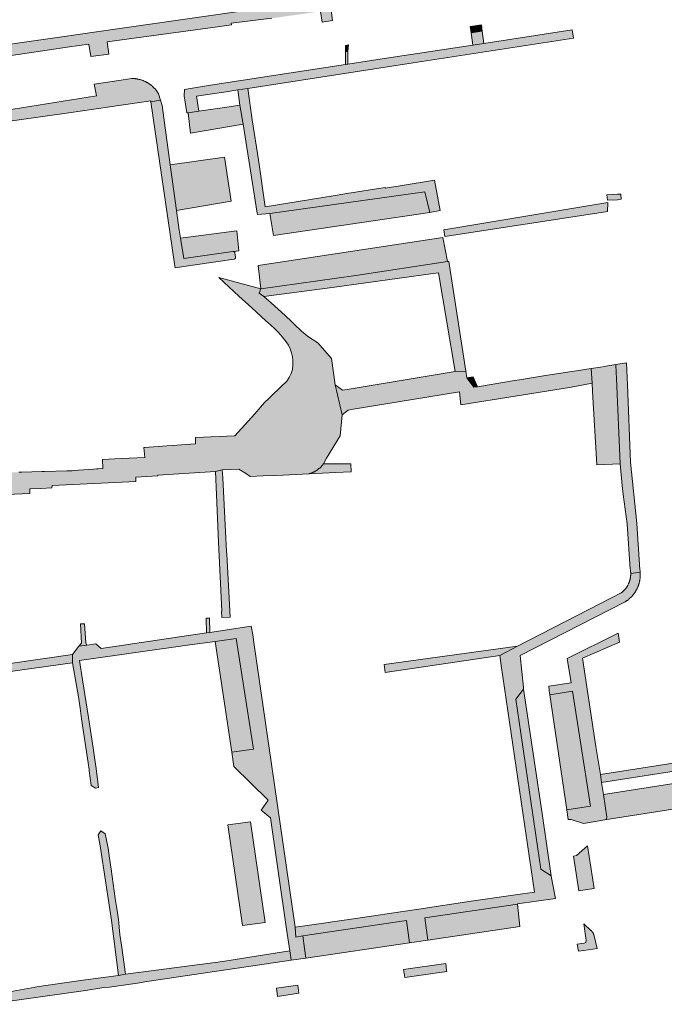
# Model space of a CAD drawing. Extents: x 97094 to 109644, y 463509 to 471969.
# Tile 42 of 256: x 99823 to 99959, y 467296 to 467504. Entities that reach past the tile are written whole.
import ezdxf

# ---------------------------------------------------------------- set-up
doc = ezdxf.new("R2010")
doc.units = 0
doc.layers.add('109 Onkruidbestrijding elementen', color=6, linetype='Continuous', lineweight=20, true_color=0xff00ff)

msp = doc.modelspace()

# ---------------------------------------------------------------- hatches: boundary and pattern name
at = {"layer": '109 Onkruidbestrijding elementen', "true_color": 0xff00ff}
for points in [[(99728.77, 467483.59), (99733.46, 467484.25), (99738.13, 467484.92), (99749.52, 467486.56), (99755.2, 467487.38), (99757.69, 467487.74), (99763.12, 467488.52), (99765.49, 467488.83), (99765.52, 467488.84), (99768.37, 467489.24), (99792.89, 467492.74), (99800.65, 467493.75), (99818.23, 467496.3), (99819.38, 467496.47), (99833.56, 467498.53), (99837.66, 467499.15), (99838.08, 467496.48), (99841.87, 467497.04), (99841.51, 467499.65), (99864.37, 467502.71), (99867.84, 467503.18), (99867.78, 467503.6), (99876.36, 467504.6), (99886.7, 467506.06), (99887.03, 467503.77), (99889.23, 467504.11), (99888.65, 467508.49), (99888.6, 467508.86), (99719.04, 467484.53), (99720.17, 467482.5), (99724.01, 467483.02), (99728.77, 467483.59)], [(99920.73, 467503.22), (99918.36, 467502.85), (99918.54, 467501.54), (99920.9, 467501.9), (99920.73, 467503.22)], [(99940.19, 467500.42), (99939.9, 467502.15), (99921.26, 467499.29), (99918.91, 467498.93), (99900.62, 467496.13), (99892.48, 467494.88), (99891.93, 467494.79), (99863.4, 467490.42), (99857.93, 467489.5), (99857.84, 467488.2), (99858.37, 467484.56), (99858.64, 467484.6), (99860.96, 467484.93), (99860.43, 467488.1), (99862.83, 467488.47), (99866.69, 467489.05), (99869.21, 467489.43), (99871.3, 467489.75), (99906.3, 467495.17), (99940.19, 467500.42)], [(99920.9, 467501.9), (99918.54, 467501.54), (99918.91, 467498.93), (99921.26, 467499.29), (99920.9, 467501.9)], [(99892.57, 467498.95), (99891.99, 467498.86), (99891.95, 467497.49), (99892.47, 467497.57), (99892.57, 467498.95)], [(99892.48, 467494.88), (99892.48, 467495.32), (99892.47, 467497.57), (99891.95, 467497.49), (99891.93, 467495.27), (99891.93, 467494.79), (99892.48, 467494.88)], [(99764.79, 467476.77), (99758.59, 467475.85), (99745.79, 467473.95), (99746.04, 467472.13), (99746.09, 467471.71), (99748.19, 467472.03), (99765.83, 467474.67), (99782.38, 467477.16), (99799.24, 467479.69), (99806.85, 467480.83), (99816.36, 467482.19), (99833.45, 467484.63), (99850.76, 467487.1), (99850.78, 467486.95), (99852.84, 467487.26), (99852.43, 467488.58), (99852.38, 467488.68), (99852.32, 467488.77), (99852.26, 467488.86), (99852.2, 467488.96), (99852.14, 467489.05), (99852.07, 467489.14), (99852.01, 467489.23), (99851.94, 467489.31), (99851.87, 467489.4), (99851.8, 467489.49), (99851.73, 467489.57), (99851.66, 467489.65), (99851.59, 467489.74), (99851.51, 467489.82), (99851.43, 467489.9), (99851.36, 467489.98), (99851.28, 467490.05), (99851.2, 467490.13), (99851.11, 467490.2), (99851.03, 467490.28), (99850.95, 467490.35), (99850.86, 467490.42), (99850.78, 467490.49), (99850.69, 467490.55), (99850.6, 467490.62), (99850.51, 467490.68), (99850.42, 467490.74), (99850.33, 467490.81), (99850.23, 467490.86), (99850.14, 467490.92), (99850.04, 467490.98), (99849.95, 467491.03), (99849.85, 467491.09), (99849.75, 467491.14), (99849.65, 467491.19), (99849.55, 467491.24), (99849.45, 467491.28), (99849.35, 467491.33), (99849.25, 467491.37), (99849.15, 467491.41), (99849.05, 467491.45), (99848.94, 467491.49), (99848.84, 467491.52), (99848.73, 467491.56), (99848.63, 467491.59), (99848.52, 467491.62), (99848.41, 467491.65), (99848.31, 467491.68), (99848.2, 467491.7), (99848.09, 467491.73), (99847.98, 467491.75), (99847.88, 467491.77), (99847.77, 467491.79), (99847.66, 467491.8), (99847.55, 467491.82), (99847.44, 467491.83), (99847.33, 467491.84), (99847.22, 467491.85), (99847.11, 467491.86), (99847, 467491.86), (99846.89, 467491.86), (99846.78, 467491.87), (99844, 467491.42), (99838.81, 467490.66), (99839.26, 467488.19), (99819.87, 467485.11), (99803.66, 467482.54), (99794.52, 467481.18), (99787.94, 467480.2), (99784.43, 467479.68), (99764.79, 467476.77)], [(99871.3, 467489.75), (99869.21, 467489.43), (99869.63, 467486.2), (99870.28, 467482.19), (99873.3, 467463.4), (99873.35, 467463.11), (99875.93, 467463.26), (99908.75, 467467.86), (99909.78, 467463.54), (99912, 467463.91), (99910.83, 467470.33), (99903.52, 467469.17), (99900.38, 467468.67), (99900.36, 467468.79), (99892.28, 467467.53), (99889.32, 467467.05), (99874.99, 467464.73), (99873.58, 467474.68), (99873.55, 467474.68), (99872.2, 467483.14), (99871.3, 467489.75)], [(99868.68, 467454.09), (99868.57, 467455), (99868.55, 467455.06), (99868.53, 467455.11), (99868.5, 467455.16), (99868.44, 467455.22), (99868.37, 467455.26), (99868.29, 467455.28), (99868.22, 467455.28), (99868.15, 467455.27), (99857.79, 467453.8), (99857.06, 467458.1), (99856.78, 467459.76), (99856.21, 467463.92), (99854.89, 467473.61), (99853.18, 467486.16), (99852.84, 467487.26), (99850.78, 467486.95), (99855.8, 467452.64), (99855.93, 467451.82), (99859.67, 467452.37), (99868.4, 467453.65), (99868.41, 467453.65), (99868.42, 467453.65), (99868.42, 467453.65), (99868.43, 467453.65), (99868.43, 467453.65), (99868.44, 467453.65), (99868.44, 467453.66), (99868.45, 467453.66), (99868.46, 467453.66), (99868.46, 467453.66), (99868.47, 467453.66), (99868.47, 467453.66), (99868.48, 467453.67), (99868.48, 467453.67), (99868.49, 467453.67), (99868.49, 467453.67), (99868.5, 467453.68), (99868.5, 467453.68), (99868.51, 467453.68), (99868.51, 467453.68), (99868.52, 467453.69), (99868.53, 467453.69), (99868.53, 467453.69), (99868.54, 467453.7), (99868.54, 467453.7), (99868.54, 467453.7), (99868.55, 467453.71), (99868.55, 467453.71), (99868.56, 467453.71), (99868.56, 467453.72), (99868.57, 467453.72), (99868.57, 467453.72), (99868.58, 467453.73), (99868.58, 467453.73), (99868.59, 467453.73), (99868.59, 467453.74), (99868.59, 467453.74), (99868.6, 467453.75), (99868.6, 467453.75), (99868.61, 467453.76), (99868.61, 467453.76), (99868.61, 467453.76), (99868.62, 467453.77), (99868.62, 467453.77), (99868.63, 467453.78), (99868.63, 467453.78), (99868.63, 467453.79), (99868.64, 467453.79), (99868.64, 467453.8), (99868.64, 467453.8), (99868.65, 467453.81), (99868.65, 467453.81), (99868.65, 467453.82), (99868.65, 467453.82), (99868.66, 467453.83), (99868.66, 467453.83), (99868.66, 467453.84), (99868.67, 467453.84), (99868.67, 467453.85), (99868.67, 467453.85), (99868.67, 467453.86), (99868.67, 467453.86), (99868.68, 467453.87), (99868.68, 467453.87), (99868.68, 467453.88), (99868.68, 467453.89), (99868.68, 467453.89), (99868.69, 467453.9), (99868.69, 467453.9), (99868.69, 467453.91), (99868.69, 467453.91), (99868.69, 467453.92), (99868.69, 467453.92), (99868.69, 467453.93), (99868.69, 467453.94), (99868.7, 467453.94), (99868.7, 467453.95), (99868.7, 467453.95), (99868.7, 467453.96), (99868.7, 467453.97), (99868.7, 467453.97), (99868.7, 467453.98), (99868.7, 467453.98), (99868.7, 467453.99), (99868.7, 467453.99), (99868.7, 467454), (99868.7, 467454.01), (99868.7, 467454.01), (99868.7, 467454.02), (99868.7, 467454.02), (99868.7, 467454.03), (99868.7, 467454.03), (99868.7, 467454.04), (99868.7, 467454.05), (99868.69, 467454.05), (99868.69, 467454.06), (99868.69, 467454.06), (99868.69, 467454.07), (99868.69, 467454.08), (99868.69, 467454.08), (99868.69, 467454.09), (99868.68, 467454.09)], [(99860.96, 467484.93), (99858.64, 467484.6), (99859.19, 467480.3), (99870.28, 467482.19), (99869.63, 467486.2), (99867.32, 467485.86), (99863.4, 467485.29), (99860.96, 467484.93)], [(99856.21, 467463.92), (99867.78, 467465.9), (99866.39, 467475.18), (99854.89, 467473.61), (99856.21, 467463.92)], [(99909.78, 467463.54), (99908.75, 467467.86), (99875.93, 467463.26), (99876.74, 467458.67), (99909.78, 467463.54)], [(99950.3, 467466.32), (99950.25, 467467.42), (99949.49, 467467.36), (99947.25, 467467.21), (99947.42, 467466.1), (99949.55, 467466.21), (99950.3, 467466.32)], [(99947.5, 467465.6), (99912.74, 467459.85), (99912.98, 467458.4), (99946.05, 467463.5), (99947.37, 467463.71), (99947.5, 467465.6)], [(99857.06, 467458.1), (99857.79, 467453.8), (99868.15, 467455.27), (99868.22, 467455.28), (99868.29, 467455.28), (99869.4, 467455.4), (99868.94, 467459.66), (99857.06, 467458.1)], [(99913.54, 467453.13), (99912.55, 467458.22), (99910.25, 467457.84), (99873.51, 467452.27), (99874.08, 467447.38), (99894.17, 467450.2), (99913.54, 467453.13)], [(99913.81, 467453.17), (99913.54, 467453.13), (99894.17, 467450.2), (99874.08, 467447.38), (99873.7, 467446.44), (99874.7, 467445.7), (99889.17, 467447.67), (99910.51, 467450.57), (99911.61, 467450.72), (99915.16, 467429.84), (99917.45, 467429.96), (99913.81, 467453.17)], [(99872.75, 467420.9), (99868.58, 467416.22), (99860.23, 467415.9), (99860.23, 467415.85), (99860.24, 467414.54), (99855.28, 467414.2), (99854.18, 467414.12), (99849.54, 467413.8), (99849.28, 467413.78), (99849.54, 467411.68), (99844.49, 467411.43), (99840.55, 467411.24), (99840.63, 467409.35), (99839.62, 467409.28), (99839.3, 467409.25), (99838.66, 467409.2), (99834.39, 467408.89), (99834.12, 467408.88), (99832.98, 467408.85), (99828.31, 467408.72), (99827.69, 467408.7), (99823.49, 467408.58), (99822.87, 467408.57), (99817.9, 467408.43), (99817.28, 467408.41), (99815.19, 467408.35), (99815.05, 467406.02), (99807.57, 467405.82), (99805.16, 467405.84), (99800.73, 467405.2), (99798.86, 467405.77), (99798.96, 467402.87), (99800.86, 467402.96), (99825.18, 467404.03), (99825.14, 467405.02), (99827.49, 467405.13), (99829.85, 467405.24), (99829.9, 467405.75), (99843.26, 467406.4), (99847.62, 467406.62), (99847.58, 467407.54), (99849.93, 467407.65), (99852.28, 467407.76), (99852.27, 467407.91), (99864.46, 467408.71), (99865.9, 467409.07), (99869.36, 467409.19), (99871.05, 467408.24), (99871.76, 467407.63), (99874.57, 467407.76), (99877.38, 467407.89), (99884.29, 467408.22), (99884.38, 467408.25), (99884.48, 467408.28), (99884.57, 467408.31), (99884.66, 467408.34), (99884.75, 467408.38), (99884.85, 467408.41), (99884.94, 467408.45), (99885.03, 467408.49), (99885.11, 467408.53), (99885.2, 467408.57), (99885.29, 467408.62), (99885.38, 467408.66), (99885.46, 467408.71), (99885.55, 467408.76), (99885.63, 467408.81), (99885.72, 467408.86), (99885.8, 467408.91), (99885.88, 467408.96), (99885.96, 467409.02), (99886.04, 467409.08), (99886.12, 467409.13), (99886.2, 467409.19), (99886.28, 467409.25), (99886.35, 467409.31), (99886.43, 467409.38), (99886.5, 467409.44), (99886.58, 467409.51), (99886.65, 467409.57), (99886.72, 467409.64), (99886.79, 467409.71), (99886.86, 467409.78), (99886.92, 467409.85), (99886.99, 467409.93), (99887.05, 467410), (99887.12, 467410.07), (99887.18, 467410.15), (99887.24, 467410.23), (99887.3, 467410.3), (99887.96, 467411.54), (99890.84, 467416.23), (99891.29, 467420.66), (99889.79, 467427.07), (99889.03, 467432.61), (99886.09, 467435.94), (99883.9, 467437.31), (99883.33, 467437.83), (99882.76, 467438.35), (99882.19, 467438.87), (99881.62, 467439.39), (99880.62, 467440.34), (99879.17, 467441.72), (99877.71, 467443.07), (99876.21, 467444.4), (99874.7, 467445.7), (99873.7, 467446.44), (99874.08, 467447.38), (99865.15, 467449.73), (99867.26, 467447.78), (99869.38, 467445.83), (99872.13, 467443.3), (99873.12, 467442.41), (99874.12, 467441.51), (99875.11, 467440.61), (99876.1, 467439.72), (99877.03, 467438.88), (99877.68, 467438.25), (99878.3, 467437.58), (99878.87, 467436.88), (99879.41, 467436.15), (99879.89, 467435.41), (99880.27, 467434.64), (99880.57, 467433.82), (99880.75, 467432.97), (99880.83, 467432.11), (99880.84, 467431.22), (99880.73, 467430.31), (99880.46, 467429.42), (99880.06, 467428.58), (99879.53, 467427.84), (99879.17, 467427.48), (99878.65, 467426.97), (99877.7, 467426.04), (99876.76, 467425.12), (99875.81, 467424.2), (99874.86, 467423.28), (99872.75, 467420.9)], [(99917.45, 467429.96), (99915.16, 467429.84), (99913.88, 467429.63), (99892.31, 467426.04), (99891.35, 467425.88), (99889.79, 467427.07), (99891.29, 467420.66), (99892.52, 467421.7), (99893.15, 467421.8), (99916.06, 467425.55), (99916.4, 467422.79), (99939.38, 467426.46), (99944.13, 467427.39), (99943.98, 467430.51), (99940.82, 467430.03), (99939.82, 467429.88), (99935.66, 467429.24), (99935.22, 467429.17), (99934.29, 467429.02), (99928.75, 467428.11), (99927.69, 467427.93), (99919.89, 467426.65), (99919.12, 467426.53), (99917.67, 467428.52), (99917.45, 467429.96)], [(99945.91, 467430.81), (99943.98, 467430.51), (99944.13, 467427.39), (99944.25, 467425.66), (99945.12, 467410.13), (99950.1, 467410.31), (99949.28, 467428.37), (99949.22, 467429.62), (99949.15, 467431.33), (99947.05, 467430.99), (99946.84, 467430.95), (99945.91, 467430.81)], [(99952.22, 467388.01), (99952.24, 467387.91), (99952.26, 467387.81), (99952.27, 467387.71), (99952.28, 467387.61), (99952.29, 467387.51), (99952.3, 467387.41), (99952.31, 467387.31), (99952.31, 467387.21), (99952.31, 467387.11), (99954.32, 467387.4), (99954.3, 467387.57), (99954.28, 467387.74), (99954.26, 467387.91), (99953.6, 467397.72), (99952.27, 467410.69), (99951.64, 467427.02), (99951.45, 467431.71), (99949.15, 467431.33), (99949.22, 467429.62), (99949.28, 467428.37), (99950.1, 467410.31), (99950.53, 467405.77), (99950.74, 467403.81), (99951.54, 467397.64), (99952.22, 467388.01)], [(99917.67, 467428.52), (99919.12, 467426.53), (99919.89, 467426.65), (99918.98, 467428.74), (99917.67, 467428.52)], [(99866.59, 467395.95), (99865.99, 467407.36), (99865.9, 467409.07), (99864.46, 467408.71), (99864.64, 467403.8), (99865.09, 467393.77), (99865.77, 467379.13), (99865.74, 467379.12), (99865.8, 467377.82), (99867.55, 467377.9), (99866.84, 467391.2), (99866.81, 467391.86), (99866.76, 467391.85), (99866.59, 467395.95)], [(99887.3, 467410.3), (99887.24, 467410.23), (99887.18, 467410.15), (99887.12, 467410.07), (99887.05, 467410), (99886.99, 467409.93), (99886.92, 467409.85), (99886.86, 467409.78), (99886.79, 467409.71), (99886.72, 467409.64), (99886.65, 467409.57), (99886.58, 467409.51), (99886.5, 467409.44), (99886.43, 467409.38), (99886.35, 467409.31), (99886.28, 467409.25), (99886.2, 467409.19), (99886.12, 467409.13), (99886.04, 467409.08), (99885.96, 467409.02), (99885.88, 467408.96), (99885.8, 467408.91), (99885.72, 467408.86), (99885.63, 467408.81), (99885.55, 467408.76), (99885.46, 467408.71), (99885.38, 467408.66), (99885.29, 467408.62), (99885.2, 467408.57), (99885.11, 467408.53), (99885.03, 467408.49), (99884.94, 467408.45), (99884.85, 467408.41), (99884.75, 467408.38), (99884.66, 467408.34), (99884.57, 467408.31), (99884.48, 467408.28), (99884.38, 467408.25), (99884.29, 467408.22), (99887.09, 467408.35), (99889.88, 467408.49), (99893.19, 467408.66), (99893.07, 467410.32), (99887.3, 467410.3)], [(99924.9, 467367.69), (99931.94, 467319.73), (99927.91, 467319.12), (99918.58, 467317.76), (99907.46, 467316.1), (99905.97, 467315.9), (99893.67, 467314.08), (99884.32, 467312.74), (99881.33, 467312.28), (99881.48, 467310.17), (99882.93, 467310.46), (99904.9, 467313.71), (99905.5, 467308.96), (99909.37, 467309.54), (99908.77, 467314.25), (99928.38, 467317.15), (99928.39, 467317.24), (99936.41, 467318.39), (99935.51, 467323.08), (99935.51, 467323.14), (99933.29, 467324.57), (99928.03, 467360.51), (99929.65, 467362.62), (99929.6, 467362.99), (99928.91, 467369.77), (99951.13, 467381.12), (99951.23, 467381.18), (99951.33, 467381.25), (99951.42, 467381.31), (99951.51, 467381.38), (99951.6, 467381.44), (99951.7, 467381.51), (99951.78, 467381.58), (99951.87, 467381.66), (99951.96, 467381.73), (99952.05, 467381.8), (99952.13, 467381.88), (99952.21, 467381.96), (99952.3, 467382.04), (99952.38, 467382.12), (99952.46, 467382.2), (99952.53, 467382.28), (99952.61, 467382.36), (99952.69, 467382.45), (99952.76, 467382.54), (99952.83, 467382.63), (99952.9, 467382.71), (99952.97, 467382.8), (99953.04, 467382.9), (99953.11, 467382.99), (99953.17, 467383.08), (99953.23, 467383.18), (99953.3, 467383.27), (99953.36, 467383.37), (99953.41, 467383.47), (99953.47, 467383.57), (99953.52, 467383.67), (99953.58, 467383.77), (99953.63, 467383.87), (99953.68, 467383.97), (99953.73, 467384.07), (99953.77, 467384.18), (99953.82, 467384.28), (99953.86, 467384.39), (99953.9, 467384.49), (99953.94, 467384.6), (99953.98, 467384.71), (99954.01, 467384.82), (99954.05, 467384.93), (99954.08, 467385.04), (99954.11, 467385.15), (99954.14, 467385.26), (99954.17, 467385.37), (99954.19, 467385.48), (99954.21, 467385.59), (99954.23, 467385.7), (99954.25, 467385.81), (99954.27, 467385.93), (99954.28, 467386.04), (99954.3, 467386.15), (99954.31, 467386.26), (99954.32, 467386.38), (99954.33, 467386.49), (99954.33, 467386.61), (99954.34, 467386.72), (99954.34, 467386.83), (99954.34, 467386.95), (99954.34, 467387.06), (99954.33, 467387.17), (99954.33, 467387.29), (99954.32, 467387.4), (99952.31, 467387.11), (99952.31, 467387.03), (99952.31, 467386.94), (99952.31, 467386.86), (99952.31, 467386.78), (99952.3, 467386.69), (99952.3, 467386.61), (99952.29, 467386.52), (99952.28, 467386.44), (99952.27, 467386.36), (99952.25, 467386.27), (99952.24, 467386.19), (99952.23, 467386.11), (99952.21, 467386.02), (99952.19, 467385.94), (99952.17, 467385.86), (99952.15, 467385.78), (99952.13, 467385.7), (99952.11, 467385.62), (99952.08, 467385.54), (99952.06, 467385.45), (99952.03, 467385.38), (99952, 467385.3), (99951.97, 467385.22), (99951.94, 467385.14), (99951.91, 467385.06), (99951.87, 467384.98), (99951.84, 467384.91), (99951.8, 467384.83), (99951.76, 467384.76), (99951.72, 467384.68), (99951.68, 467384.61), (99951.64, 467384.53), (99951.6, 467384.46), (99951.55, 467384.39), (99951.51, 467384.32), (99951.46, 467384.25), (99951.41, 467384.18), (99951.37, 467384.11), (99951.32, 467384.04), (99951.27, 467383.97), (99951.21, 467383.91), (99951.16, 467383.84), (99951.11, 467383.78), (99951.05, 467383.71), (99950.99, 467383.65), (99950.94, 467383.59), (99950.88, 467383.53), (99950.82, 467383.47), (99950.76, 467383.41), (99950.7, 467383.35), (99950.63, 467383.3), (99950.57, 467383.24), (99950.51, 467383.19), (99950.44, 467383.13), (99950.37, 467383.08), (99950.31, 467383.03), (99948.38, 467382.04), (99928.33, 467371.72), (99924.59, 467369.79), (99924.9, 467367.69)], [(99862.46, 467377.66), (99862.56, 467374.56), (99863.29, 467374.67), (99863.16, 467377.7), (99862.46, 467377.66)], [(99872.48, 467349.92), (99867.88, 467349.31), (99868.33, 467346.3), (99875.63, 467339.15), (99874.12, 467337.04), (99876.13, 467335.43), (99879.5, 467311.88), (99880.19, 467307.3), (99880.5, 467305.29), (99883.6, 467305.74), (99883.32, 467307.79), (99882.93, 467310.46), (99881.48, 467310.17), (99881.33, 467312.28), (99872.59, 467372.49), (99872.34, 467374.13), (99872.01, 467375.97), (99863.29, 467374.67), (99862.56, 467374.56), (99855.41, 467373.5), (99840.29, 467371.28), (99839.17, 467372.26), (99837.2, 467371.99), (99835.57, 467371.77), (99834.22, 467370), (99834.17, 467368.21), (99835.44, 467361), (99835.79, 467358.63), (99836.13, 467356.36), (99837.02, 467350.32), (99837.37, 467347.98), (99837.71, 467345.68), (99837.75, 467345.35), (99838.17, 467342.26), (99839.06, 467341.7), (99839.67, 467341.82), (99839.24, 467345.83), (99838.89, 467348.18), (99838.59, 467350.24), (99837.56, 467356.68), (99836.32, 467364.6), (99835.71, 467368.68), (99859.04, 467372), (99864.37, 467372.76), (99868.85, 467373.4), (99872.48, 467349.92)], [(99835.87, 467376.44), (99836.07, 467372.35), (99835.57, 467371.77), (99837.2, 467371.99), (99837.02, 467372.42), (99836.74, 467376.48), (99835.87, 467376.44)], [(99946.54, 467340.36), (99946.16, 467342.91), (99945.9, 467344.62), (99944.93, 467350.51), (99942.09, 467369.24), (99949.92, 467372.58), (99949.64, 467374.5), (99938.9, 467369.12), (99939.7, 467363.98), (99935.02, 467363.25), (99935.04, 467362.34), (99935.18, 467361.47), (99939.98, 467362.22), (99943.79, 467337.88), (99938.79, 467337.13), (99939.1, 467335.09), (99939.72, 467335.1), (99942.32, 467334.26), (99946.87, 467334.97), (99947.2, 467335.16), (99947.29, 467335.54), (99946.54, 467340.36)], [(99867.88, 467349.31), (99872.48, 467349.92), (99868.85, 467373.4), (99864.37, 467372.76), (99867.88, 467349.31)], [(99900.12, 467367.88), (99900.36, 467366.18), (99924.59, 467369.79), (99928.33, 467371.72), (99900.12, 467367.88)], [(99817.18, 467309.9), (99818.12, 467302.59), (99817.36, 467301.24), (99820.43, 467301.83), (99811.58, 467363.44), (99813.41, 467365.34), (99834.17, 467368.21), (99834.22, 467370), (99815.06, 467367.22), (99812.11, 467366.78), (99810.51, 467365.35), (99805.54, 467364.71), (99803.01, 467366.2), (99803.87, 467362.47), (99809.54, 467363.13), (99815.05, 467326.3), (99817.18, 467309.9)], [(99933.56, 467336.32), (99929.65, 467362.62), (99928.03, 467360.51), (99933.29, 467324.57), (99935.51, 467323.14), (99933.56, 467336.32)], [(99935.18, 467361.47), (99938.79, 467337.13), (99943.79, 467337.88), (99939.98, 467362.22), (99935.18, 467361.47)], [(99987.74, 467341.42), (99988.54, 467341.54), (99987.07, 467351.02), (99945.9, 467344.62), (99946.16, 467342.91), (99965.08, 467345.85), (99967.02, 467346.15), (99986.04, 467349.1), (99986.44, 467346.57), (99987.17, 467341.83), (99987.37, 467341.51), (99987.74, 467341.42)], [(99946.87, 467334.97), (99987.74, 467341.42), (99987.37, 467341.51), (99987.17, 467341.83), (99986.44, 467346.57), (99967.44, 467343.61), (99968.11, 467339.33), (99968.02, 467338.95), (99967.69, 467338.75), (99966.7, 467338.6), (99966.33, 467338.69), (99966.13, 467339.02), (99965.47, 467343.31), (99946.54, 467340.36), (99947.29, 467335.54), (99947.2, 467335.16), (99946.87, 467334.97)], [(99874.96, 467313.3), (99871.87, 467334.58), (99867.07, 467333.91), (99870.15, 467312.62), (99874.96, 467313.3)], [(99842.37, 467324.54), (99842.03, 467326.9), (99841.74, 467329.03), (99841.14, 467332.01), (99840.21, 467332.66), (99839.62, 467331.85), (99840.15, 467329.05), (99840.5, 467326.71), (99840.84, 467324.4), (99841.73, 467318.35), (99842.08, 467316.02), (99842.42, 467313.71), (99843.91, 467302.05), (99845.39, 467302.33), (99844.55, 467308.5), (99844.24, 467310.74), (99843.91, 467313.89), (99843.57, 467316.23), (99843.26, 467318.39), (99842.37, 467324.54)], [(99941.31, 467319.95), (99943.12, 467320.23), (99944.57, 467320.45), (99943.17, 467329.51), (99940.86, 467327.47), (99940.21, 467327.31), (99941.31, 467319.95)], [(99928.88, 467312.43), (99928.38, 467317.15), (99908.77, 467314.25), (99909.37, 467309.54), (99928.88, 467312.43)], [(99883.6, 467305.74), (99905.5, 467308.96), (99904.9, 467313.71), (99882.93, 467310.46), (99883.32, 467307.79), (99883.6, 467305.74)], [(99945.18, 467307.75), (99944.49, 467310.72), (99944.48, 467310.75), (99944.47, 467310.78), (99944.47, 467310.81), (99944.45, 467310.84), (99944.44, 467310.86), (99944.43, 467310.89), (99944.42, 467310.92), (99944.41, 467310.95), (99944.4, 467310.97), (99944.38, 467311), (99944.37, 467311.03), (99944.36, 467311.06), (99944.34, 467311.08), (99944.33, 467311.11), (99944.31, 467311.13), (99944.3, 467311.16), (99944.28, 467311.18), (99944.26, 467311.21), (99944.25, 467311.23), (99944.23, 467311.26), (99944.21, 467311.28), (99944.19, 467311.31), (99944.17, 467311.33), (99944.16, 467311.35), (99944.14, 467311.38), (99944.12, 467311.4), (99944.1, 467311.42), (99944.07, 467311.44), (99944.05, 467311.46), (99944.03, 467311.49), (99944.01, 467311.51), (99943.99, 467311.53), (99943.97, 467311.55), (99943.94, 467311.57), (99943.92, 467311.59), (99943.9, 467311.61), (99943.87, 467311.62), (99942.36, 467312.98), (99942.89, 467309.46), (99942.79, 467309.08), (99942.46, 467308.89), (99941, 467308.67), (99941.24, 467307.2), (99943.4, 467307.5), (99945.18, 467307.75)], [(99827.06, 467299.72), (99820.89, 467298.61), (99820.43, 467301.83), (99817.36, 467301.24), (99815.3, 467300.7), (99815.97, 467295.97), (99818.85, 467296.33), (99836.92, 467298.92), (99840.4, 467299.42), (99842.01, 467299.61), (99847.95, 467300.45), (99849.92, 467300.82), (99875.26, 467304.53), (99880.5, 467305.29), (99880.19, 467307.3), (99868.6, 467305.45), (99866.01, 467305.04), (99845.39, 467302.33), (99843.91, 467302.05), (99836.96, 467301.16), (99829.05, 467300.01), (99827.06, 467299.72)], [(99904.27, 467303.3), (99904.51, 467301.66), (99904.52, 467301.61), (99913.38, 467302.89), (99913.35, 467303.17), (99913.19, 467304.58), (99904.27, 467303.3)], [(99882.1, 467298.34), (99881.85, 467300.05), (99877.36, 467299.39), (99877.58, 467297.65), (99882.1, 467298.34)]]:
    msp.add_hatch(color=6, dxfattribs=at).paths.add_polyline_path(points)

# ---------------------------------------------------------------- linework, layer by layer
at = {"layer": '109 Onkruidbestrijding elementen', "color": 3, "true_color": 0x00ff00}
for points in [[(99888.6, 467508.86), (99719.04, 467484.53)], [(99886.7, 467506.06), (99887.03, 467503.77), (99889.23, 467504.11), (99888.65, 467508.49)], [(99819.38, 467496.47), (99833.56, 467498.53), (99837.66, 467499.15), (99838.08, 467496.48), (99841.87, 467497.04), (99841.51, 467499.65), (99864.37, 467502.71), (99867.84, 467503.18), (99867.78, 467503.6), (99876.36, 467504.6)], [(99816.36, 467482.19), (99833.45, 467484.63), (99850.76, 467487.1), (99850.78, 467486.95), (99852.84, 467487.26), (99852.43, 467488.58), (99852.38, 467488.68), (99852.32, 467488.77), (99852.26, 467488.86), (99852.2, 467488.96), (99852.14, 467489.05), (99852.07, 467489.14), (99852.01, 467489.23), (99851.94, 467489.31), (99851.87, 467489.4), (99851.8, 467489.49), (99851.73, 467489.57), (99851.66, 467489.65), (99851.59, 467489.74), (99851.51, 467489.82), (99851.43, 467489.9), (99851.36, 467489.98), (99851.28, 467490.05), (99851.2, 467490.13), (99851.11, 467490.2), (99851.03, 467490.28), (99850.95, 467490.35), (99850.86, 467490.42), (99850.78, 467490.49), (99850.69, 467490.55), (99850.6, 467490.62), (99850.51, 467490.68), (99850.42, 467490.74), (99850.33, 467490.81), (99850.23, 467490.86), (99850.14, 467490.92), (99850.04, 467490.98), (99849.95, 467491.03), (99849.85, 467491.09), (99849.75, 467491.14), (99849.65, 467491.19), (99849.55, 467491.24), (99849.45, 467491.28), (99849.35, 467491.33), (99849.25, 467491.37), (99849.15, 467491.41), (99849.05, 467491.45), (99848.94, 467491.49), (99848.84, 467491.52), (99848.73, 467491.56), (99848.63, 467491.59), (99848.52, 467491.62), (99848.41, 467491.65), (99848.31, 467491.68), (99848.2, 467491.7), (99848.09, 467491.73), (99847.98, 467491.75), (99847.88, 467491.77), (99847.77, 467491.79), (99847.66, 467491.8), (99847.55, 467491.82), (99847.44, 467491.83), (99847.33, 467491.84), (99847.22, 467491.85), (99847.11, 467491.86), (99847, 467491.86), (99846.89, 467491.86), (99846.78, 467491.87), (99844, 467491.42), (99838.81, 467490.66), (99839.26, 467488.19), (99819.87, 467485.11)], [(99800.86, 467402.96), (99825.18, 467404.03), (99825.14, 467405.02), (99827.49, 467405.13), (99829.85, 467405.24), (99829.9, 467405.75), (99843.26, 467406.4), (99847.62, 467406.62), (99847.58, 467407.54), (99849.93, 467407.65), (99852.28, 467407.76), (99852.27, 467407.91), (99864.46, 467408.71), (99865.9, 467409.07), (99869.36, 467409.19), (99871.05, 467408.24), (99871.76, 467407.63), (99874.57, 467407.76), (99877.38, 467407.89), (99884.29, 467408.22), (99884.38, 467408.25), (99884.48, 467408.28), (99884.57, 467408.31), (99884.66, 467408.34), (99884.75, 467408.38), (99884.85, 467408.41), (99884.94, 467408.45), (99885.03, 467408.49), (99885.11, 467408.53), (99885.2, 467408.57), (99885.29, 467408.62), (99885.38, 467408.66), (99885.46, 467408.71), (99885.55, 467408.76), (99885.63, 467408.81), (99885.72, 467408.86), (99885.8, 467408.91), (99885.88, 467408.96), (99885.96, 467409.02), (99886.04, 467409.08), (99886.12, 467409.13), (99886.2, 467409.19), (99886.28, 467409.25), (99886.35, 467409.31), (99886.43, 467409.38), (99886.5, 467409.44), (99886.58, 467409.51), (99886.65, 467409.57), (99886.72, 467409.64), (99886.79, 467409.71), (99886.86, 467409.78), (99886.92, 467409.85), (99886.99, 467409.93), (99887.05, 467410), (99887.12, 467410.07), (99887.18, 467410.15), (99887.24, 467410.23), (99887.3, 467410.3), (99887.96, 467411.54), (99890.84, 467416.23), (99891.29, 467420.66), (99889.79, 467427.07), (99889.03, 467432.61), (99886.09, 467435.94), (99883.9, 467437.31), (99883.33, 467437.83), (99882.76, 467438.35), (99882.19, 467438.87), (99881.62, 467439.39), (99880.62, 467440.34), (99879.17, 467441.72), (99877.71, 467443.07), (99876.21, 467444.4), (99874.7, 467445.7), (99873.7, 467446.44), (99874.08, 467447.38), (99865.15, 467449.73), (99867.26, 467447.78), (99869.38, 467445.83), (99872.13, 467443.3), (99873.12, 467442.41), (99874.12, 467441.51), (99875.11, 467440.61), (99876.1, 467439.72), (99877.03, 467438.88), (99877.68, 467438.25), (99878.3, 467437.58), (99878.87, 467436.88), (99879.41, 467436.15), (99879.89, 467435.41), (99880.27, 467434.64), (99880.57, 467433.82), (99880.75, 467432.97), (99880.83, 467432.11), (99880.84, 467431.22), (99880.73, 467430.31), (99880.46, 467429.42), (99880.06, 467428.58), (99879.53, 467427.84), (99879.17, 467427.48), (99878.65, 467426.97), (99877.7, 467426.04), (99876.76, 467425.12), (99875.81, 467424.2), (99874.86, 467423.28), (99872.75, 467420.9), (99872.75, 467420.9), (99868.58, 467416.22), (99860.23, 467415.9), (99860.23, 467415.85), (99860.24, 467414.54), (99855.28, 467414.2), (99854.18, 467414.12), (99849.54, 467413.8), (99849.28, 467413.78), (99849.54, 467411.68), (99844.49, 467411.43), (99840.55, 467411.24), (99840.63, 467409.35), (99839.62, 467409.28), (99839.3, 467409.25), (99838.66, 467409.2), (99834.39, 467408.89), (99834.12, 467408.88), (99832.98, 467408.85), (99828.31, 467408.72), (99827.69, 467408.7), (99823.49, 467408.58), (99822.87, 467408.57)]]:
    msp.add_lwpolyline(points, dxfattribs=at)
for points in [[(99920.73, 467503.22), (99918.36, 467502.85), (99918.54, 467501.54), (99920.9, 467501.9), (99920.73, 467503.22)], [(99940.19, 467500.42), (99939.9, 467502.15), (99921.26, 467499.29), (99918.91, 467498.93), (99900.62, 467496.13), (99892.48, 467494.88), (99891.93, 467494.79), (99863.4, 467490.42), (99857.93, 467489.5), (99857.84, 467488.2), (99858.37, 467484.56), (99858.64, 467484.6), (99860.96, 467484.93), (99860.43, 467488.1), (99862.83, 467488.47), (99866.69, 467489.05), (99869.21, 467489.43), (99871.3, 467489.75), (99906.3, 467495.17), (99940.19, 467500.42)], [(99920.9, 467501.9), (99918.54, 467501.54), (99918.91, 467498.93), (99921.26, 467499.29), (99920.9, 467501.9)], [(99892.57, 467498.95), (99891.99, 467498.86), (99891.95, 467497.49), (99892.47, 467497.57), (99892.57, 467498.95)], [(99892.48, 467494.88), (99892.48, 467495.32), (99892.47, 467497.57), (99891.95, 467497.49), (99891.93, 467495.27), (99891.93, 467494.79), (99892.48, 467494.88)], [(99871.3, 467489.75), (99869.21, 467489.43), (99869.63, 467486.2), (99870.28, 467482.19), (99873.3, 467463.4), (99873.35, 467463.11), (99875.93, 467463.26), (99908.75, 467467.86), (99909.78, 467463.54), (99912, 467463.91), (99910.83, 467470.33), (99903.52, 467469.17), (99900.38, 467468.67), (99900.36, 467468.79), (99892.28, 467467.53), (99889.32, 467467.05), (99874.99, 467464.73), (99873.58, 467474.68), (99873.55, 467474.68), (99872.2, 467483.14), (99871.3, 467489.75)], [(99868.68, 467454.09), (99868.57, 467455), (99868.55, 467455.06), (99868.53, 467455.11), (99868.5, 467455.16), (99868.44, 467455.22), (99868.37, 467455.26), (99868.29, 467455.28), (99868.22, 467455.28), (99868.15, 467455.27), (99857.79, 467453.8), (99857.06, 467458.1), (99856.78, 467459.76), (99856.21, 467463.92), (99854.89, 467473.61), (99853.18, 467486.16), (99852.84, 467487.26), (99850.78, 467486.95), (99855.8, 467452.64), (99855.93, 467451.82), (99859.67, 467452.37), (99868.4, 467453.65), (99868.41, 467453.65), (99868.42, 467453.65), (99868.42, 467453.65), (99868.43, 467453.65), (99868.43, 467453.65), (99868.44, 467453.65), (99868.44, 467453.66), (99868.45, 467453.66), (99868.46, 467453.66), (99868.46, 467453.66), (99868.47, 467453.66), (99868.47, 467453.66), (99868.48, 467453.67), (99868.48, 467453.67), (99868.49, 467453.67), (99868.49, 467453.67), (99868.5, 467453.68), (99868.5, 467453.68), (99868.51, 467453.68), (99868.51, 467453.68), (99868.52, 467453.69), (99868.53, 467453.69), (99868.53, 467453.69), (99868.54, 467453.7), (99868.54, 467453.7), (99868.54, 467453.7), (99868.55, 467453.71), (99868.55, 467453.71), (99868.56, 467453.71), (99868.56, 467453.72), (99868.57, 467453.72), (99868.57, 467453.72), (99868.58, 467453.73), (99868.58, 467453.73), (99868.59, 467453.73), (99868.59, 467453.74), (99868.59, 467453.74), (99868.6, 467453.75), (99868.6, 467453.75), (99868.61, 467453.76), (99868.61, 467453.76), (99868.61, 467453.76), (99868.62, 467453.77), (99868.62, 467453.77), (99868.63, 467453.78), (99868.63, 467453.78), (99868.63, 467453.79), (99868.64, 467453.79), (99868.64, 467453.8), (99868.64, 467453.8), (99868.65, 467453.81), (99868.65, 467453.81), (99868.65, 467453.82), (99868.65, 467453.82), (99868.66, 467453.83), (99868.66, 467453.83), (99868.66, 467453.84), (99868.67, 467453.84), (99868.67, 467453.85), (99868.67, 467453.85), (99868.67, 467453.86), (99868.67, 467453.86), (99868.68, 467453.87), (99868.68, 467453.87), (99868.68, 467453.88), (99868.68, 467453.89), (99868.68, 467453.89), (99868.69, 467453.9), (99868.69, 467453.9), (99868.69, 467453.91), (99868.69, 467453.91), (99868.69, 467453.92), (99868.69, 467453.92), (99868.69, 467453.93), (99868.69, 467453.94), (99868.7, 467453.94), (99868.7, 467453.95), (99868.7, 467453.95), (99868.7, 467453.96), (99868.7, 467453.97), (99868.7, 467453.97), (99868.7, 467453.98), (99868.7, 467453.98), (99868.7, 467453.99), (99868.7, 467453.99), (99868.7, 467454), (99868.7, 467454.01), (99868.7, 467454.01), (99868.7, 467454.02), (99868.7, 467454.02), (99868.7, 467454.03), (99868.7, 467454.03), (99868.7, 467454.04), (99868.7, 467454.05), (99868.69, 467454.05), (99868.69, 467454.06), (99868.69, 467454.06), (99868.69, 467454.07), (99868.69, 467454.08), (99868.69, 467454.08), (99868.69, 467454.09), (99868.68, 467454.09)], [(99860.96, 467484.93), (99858.64, 467484.6), (99859.19, 467480.3), (99870.28, 467482.19), (99869.63, 467486.2), (99867.32, 467485.86), (99863.4, 467485.29), (99860.96, 467484.93)], [(99856.21, 467463.92), (99867.78, 467465.9), (99866.39, 467475.18), (99854.89, 467473.61), (99856.21, 467463.92)], [(99909.78, 467463.54), (99908.75, 467467.86), (99875.93, 467463.26), (99876.74, 467458.67), (99909.78, 467463.54)], [(99950.3, 467466.32), (99950.25, 467467.42), (99949.49, 467467.36), (99947.25, 467467.21), (99947.42, 467466.1), (99949.55, 467466.21), (99950.3, 467466.32)], [(99947.5, 467465.6), (99912.74, 467459.85), (99912.98, 467458.4), (99946.05, 467463.5), (99947.37, 467463.71), (99947.5, 467465.6)], [(99857.06, 467458.1), (99857.79, 467453.8), (99868.15, 467455.27), (99868.22, 467455.28), (99868.29, 467455.28), (99869.4, 467455.4), (99868.94, 467459.66), (99857.06, 467458.1)], [(99913.54, 467453.13), (99912.55, 467458.22), (99910.25, 467457.84), (99873.51, 467452.27), (99874.08, 467447.38), (99894.17, 467450.2), (99913.54, 467453.13)], [(99913.81, 467453.17), (99913.54, 467453.13), (99894.17, 467450.2), (99874.08, 467447.38), (99873.7, 467446.44), (99874.7, 467445.7), (99889.17, 467447.67), (99910.51, 467450.57), (99911.61, 467450.72), (99915.16, 467429.84), (99917.45, 467429.96), (99913.81, 467453.17)], [(99917.45, 467429.96), (99915.16, 467429.84), (99913.88, 467429.63), (99892.31, 467426.04), (99891.35, 467425.88), (99889.79, 467427.07), (99891.29, 467420.66), (99892.52, 467421.7), (99893.15, 467421.8), (99916.06, 467425.55), (99916.4, 467422.79), (99939.38, 467426.46), (99944.13, 467427.39), (99943.98, 467430.51), (99940.82, 467430.03), (99939.82, 467429.88), (99935.66, 467429.24), (99935.22, 467429.17), (99934.29, 467429.02), (99928.75, 467428.11), (99927.69, 467427.93), (99919.89, 467426.65), (99919.12, 467426.53), (99917.67, 467428.52), (99917.45, 467429.96)], [(99945.91, 467430.81), (99943.98, 467430.51), (99944.13, 467427.39), (99944.25, 467425.66), (99945.12, 467410.13), (99950.1, 467410.31), (99949.28, 467428.37), (99949.22, 467429.62), (99949.15, 467431.33), (99947.05, 467430.99), (99946.84, 467430.95), (99945.91, 467430.81)], [(99952.22, 467388.01), (99952.24, 467387.91), (99952.26, 467387.81), (99952.27, 467387.71), (99952.28, 467387.61), (99952.29, 467387.51), (99952.3, 467387.41), (99952.31, 467387.31), (99952.31, 467387.21), (99952.31, 467387.11), (99954.32, 467387.4), (99954.3, 467387.57), (99954.28, 467387.74), (99954.26, 467387.91), (99953.6, 467397.72), (99952.27, 467410.69), (99951.64, 467427.02), (99951.45, 467431.71), (99949.15, 467431.33), (99949.22, 467429.62), (99949.28, 467428.37), (99950.1, 467410.31), (99950.53, 467405.77), (99950.74, 467403.81), (99951.54, 467397.64), (99952.22, 467388.01)], [(99917.67, 467428.52), (99919.12, 467426.53), (99919.89, 467426.65), (99918.98, 467428.74), (99917.67, 467428.52)], [(99866.59, 467395.95), (99865.99, 467407.36), (99865.9, 467409.07), (99864.46, 467408.71), (99864.64, 467403.8), (99865.09, 467393.77), (99865.77, 467379.13), (99865.74, 467379.12), (99865.8, 467377.82), (99867.55, 467377.9), (99866.84, 467391.2), (99866.81, 467391.86), (99866.76, 467391.85), (99866.59, 467395.95)], [(99887.3, 467410.3), (99887.24, 467410.23), (99887.18, 467410.15), (99887.12, 467410.07), (99887.05, 467410), (99886.99, 467409.93), (99886.92, 467409.85), (99886.86, 467409.78), (99886.79, 467409.71), (99886.72, 467409.64), (99886.65, 467409.57), (99886.58, 467409.51), (99886.5, 467409.44), (99886.43, 467409.38), (99886.35, 467409.31), (99886.28, 467409.25), (99886.2, 467409.19), (99886.12, 467409.13), (99886.04, 467409.08), (99885.96, 467409.02), (99885.88, 467408.96), (99885.8, 467408.91), (99885.72, 467408.86), (99885.63, 467408.81), (99885.55, 467408.76), (99885.46, 467408.71), (99885.38, 467408.66), (99885.29, 467408.62), (99885.2, 467408.57), (99885.11, 467408.53), (99885.03, 467408.49), (99884.94, 467408.45), (99884.85, 467408.41), (99884.75, 467408.38), (99884.66, 467408.34), (99884.57, 467408.31), (99884.48, 467408.28), (99884.38, 467408.25), (99884.29, 467408.22), (99887.09, 467408.35), (99889.88, 467408.49), (99893.19, 467408.66), (99893.07, 467410.32), (99887.3, 467410.3)], [(99924.9, 467367.69), (99931.94, 467319.73), (99927.91, 467319.12), (99918.58, 467317.76), (99907.46, 467316.1), (99905.97, 467315.9), (99893.67, 467314.08), (99884.32, 467312.74), (99881.33, 467312.28), (99881.48, 467310.17), (99882.93, 467310.46), (99904.9, 467313.71), (99905.5, 467308.96), (99909.37, 467309.54), (99908.77, 467314.25), (99928.38, 467317.15), (99928.39, 467317.24), (99936.41, 467318.39), (99935.51, 467323.08), (99935.51, 467323.14), (99933.29, 467324.57), (99928.03, 467360.51), (99929.65, 467362.62), (99929.6, 467362.99), (99928.91, 467369.77), (99951.13, 467381.12), (99951.23, 467381.18), (99951.33, 467381.25), (99951.42, 467381.31), (99951.51, 467381.38), (99951.6, 467381.44), (99951.7, 467381.51), (99951.78, 467381.58), (99951.87, 467381.66), (99951.96, 467381.73), (99952.05, 467381.8), (99952.13, 467381.88), (99952.21, 467381.96), (99952.3, 467382.04), (99952.38, 467382.12), (99952.46, 467382.2), (99952.53, 467382.28), (99952.61, 467382.36), (99952.69, 467382.45), (99952.76, 467382.54), (99952.83, 467382.63), (99952.9, 467382.71), (99952.97, 467382.8), (99953.04, 467382.9), (99953.11, 467382.99), (99953.17, 467383.08), (99953.23, 467383.18), (99953.3, 467383.27), (99953.36, 467383.37), (99953.41, 467383.47), (99953.47, 467383.57), (99953.52, 467383.67), (99953.58, 467383.77), (99953.63, 467383.87), (99953.68, 467383.97), (99953.73, 467384.07), (99953.77, 467384.18), (99953.82, 467384.28), (99953.86, 467384.39), (99953.9, 467384.49), (99953.94, 467384.6), (99953.98, 467384.71), (99954.01, 467384.82), (99954.05, 467384.93), (99954.08, 467385.04), (99954.11, 467385.15), (99954.14, 467385.26), (99954.17, 467385.37), (99954.19, 467385.48), (99954.21, 467385.59), (99954.23, 467385.7), (99954.25, 467385.81), (99954.27, 467385.93), (99954.28, 467386.04), (99954.3, 467386.15), (99954.31, 467386.26), (99954.32, 467386.38), (99954.33, 467386.49), (99954.33, 467386.61), (99954.34, 467386.72), (99954.34, 467386.83), (99954.34, 467386.95), (99954.34, 467387.06), (99954.33, 467387.17), (99954.33, 467387.29), (99954.32, 467387.4), (99952.31, 467387.11), (99952.31, 467387.03), (99952.31, 467386.94), (99952.31, 467386.86), (99952.31, 467386.78), (99952.3, 467386.69), (99952.3, 467386.61), (99952.29, 467386.52), (99952.28, 467386.44), (99952.27, 467386.36), (99952.25, 467386.27), (99952.24, 467386.19), (99952.23, 467386.11), (99952.21, 467386.02), (99952.19, 467385.94), (99952.17, 467385.86), (99952.15, 467385.78), (99952.13, 467385.7), (99952.11, 467385.62), (99952.08, 467385.54), (99952.06, 467385.45), (99952.03, 467385.38), (99952, 467385.3), (99951.97, 467385.22), (99951.94, 467385.14), (99951.91, 467385.06), (99951.87, 467384.98), (99951.84, 467384.91), (99951.8, 467384.83), (99951.76, 467384.76), (99951.72, 467384.68), (99951.68, 467384.61), (99951.64, 467384.53), (99951.6, 467384.46), (99951.55, 467384.39), (99951.51, 467384.32), (99951.46, 467384.25), (99951.41, 467384.18), (99951.37, 467384.11), (99951.32, 467384.04), (99951.27, 467383.97), (99951.21, 467383.91), (99951.16, 467383.84), (99951.11, 467383.78), (99951.05, 467383.71), (99950.99, 467383.65), (99950.94, 467383.59), (99950.88, 467383.53), (99950.82, 467383.47), (99950.76, 467383.41), (99950.7, 467383.35), (99950.63, 467383.3), (99950.57, 467383.24), (99950.51, 467383.19), (99950.44, 467383.13), (99950.37, 467383.08), (99950.31, 467383.03), (99948.38, 467382.04), (99928.33, 467371.72), (99924.59, 467369.79), (99924.9, 467367.69)], [(99862.46, 467377.66), (99862.56, 467374.56), (99863.29, 467374.67), (99863.16, 467377.7), (99862.46, 467377.66)], [(99872.48, 467349.92), (99867.88, 467349.31), (99868.33, 467346.3), (99875.63, 467339.15), (99874.12, 467337.04), (99876.13, 467335.43), (99879.5, 467311.88), (99880.19, 467307.3), (99880.5, 467305.29), (99883.6, 467305.74), (99883.32, 467307.79), (99882.93, 467310.46), (99881.48, 467310.17), (99881.33, 467312.28), (99872.59, 467372.49), (99872.34, 467374.13), (99872.01, 467375.97), (99863.29, 467374.67), (99862.56, 467374.56), (99855.41, 467373.5), (99840.29, 467371.28), (99839.17, 467372.26), (99837.2, 467371.99), (99835.57, 467371.77), (99834.22, 467370), (99834.17, 467368.21), (99835.44, 467361), (99835.79, 467358.63), (99836.13, 467356.36), (99837.02, 467350.32), (99837.37, 467347.98), (99837.71, 467345.68), (99837.75, 467345.35), (99838.17, 467342.26), (99839.06, 467341.7), (99839.67, 467341.82), (99839.24, 467345.83), (99838.89, 467348.18), (99838.59, 467350.24), (99837.56, 467356.68), (99836.32, 467364.6), (99835.71, 467368.68), (99859.04, 467372), (99864.37, 467372.76), (99868.85, 467373.4), (99872.48, 467349.92)], [(99835.87, 467376.44), (99836.07, 467372.35), (99835.57, 467371.77), (99837.2, 467371.99), (99837.02, 467372.42), (99836.74, 467376.48), (99835.87, 467376.44)], [(99946.54, 467340.36), (99946.16, 467342.91), (99945.9, 467344.62), (99944.93, 467350.51), (99942.09, 467369.24), (99949.92, 467372.58), (99949.64, 467374.5), (99938.9, 467369.12), (99939.7, 467363.98), (99935.02, 467363.25), (99935.04, 467362.34), (99935.18, 467361.47), (99939.98, 467362.22), (99943.79, 467337.88), (99938.79, 467337.13), (99939.1, 467335.09), (99939.72, 467335.1), (99942.32, 467334.26), (99946.87, 467334.97), (99947.2, 467335.16), (99947.29, 467335.54), (99946.54, 467340.36)], [(99867.88, 467349.31), (99872.48, 467349.92), (99868.85, 467373.4), (99864.37, 467372.76), (99867.88, 467349.31)], [(99900.12, 467367.88), (99900.36, 467366.18), (99924.59, 467369.79), (99928.33, 467371.72), (99900.12, 467367.88)], [(99817.18, 467309.9), (99818.12, 467302.59), (99817.36, 467301.24), (99820.43, 467301.83), (99811.58, 467363.44), (99813.41, 467365.34), (99834.17, 467368.21), (99834.22, 467370), (99815.06, 467367.22), (99812.11, 467366.78), (99810.51, 467365.35), (99805.54, 467364.71), (99803.01, 467366.2), (99803.87, 467362.47), (99809.54, 467363.13), (99815.05, 467326.3), (99817.18, 467309.9)], [(99933.56, 467336.32), (99929.65, 467362.62), (99928.03, 467360.51), (99933.29, 467324.57), (99935.51, 467323.14), (99933.56, 467336.32)], [(99935.18, 467361.47), (99938.79, 467337.13), (99943.79, 467337.88), (99939.98, 467362.22), (99935.18, 467361.47)], [(99987.74, 467341.42), (99988.54, 467341.54), (99987.07, 467351.02), (99945.9, 467344.62), (99946.16, 467342.91), (99965.08, 467345.85), (99967.02, 467346.15), (99986.04, 467349.1), (99986.44, 467346.57), (99987.17, 467341.83), (99987.37, 467341.51), (99987.74, 467341.42)], [(99946.87, 467334.97), (99987.74, 467341.42), (99987.37, 467341.51), (99987.17, 467341.83), (99986.44, 467346.57), (99967.44, 467343.61), (99968.11, 467339.33), (99968.02, 467338.95), (99967.69, 467338.75), (99966.7, 467338.6), (99966.33, 467338.69), (99966.13, 467339.02), (99965.47, 467343.31), (99946.54, 467340.36), (99947.29, 467335.54), (99947.2, 467335.16), (99946.87, 467334.97)], [(99874.96, 467313.3), (99871.87, 467334.58), (99867.07, 467333.91), (99870.15, 467312.62), (99874.96, 467313.3)], [(99842.37, 467324.54), (99842.03, 467326.9), (99841.74, 467329.03), (99841.14, 467332.01), (99840.21, 467332.66), (99839.62, 467331.85), (99840.15, 467329.05), (99840.5, 467326.71), (99840.84, 467324.4), (99841.73, 467318.35), (99842.08, 467316.02), (99842.42, 467313.71), (99843.91, 467302.05), (99845.39, 467302.33), (99844.55, 467308.5), (99844.24, 467310.74), (99843.91, 467313.89), (99843.57, 467316.23), (99843.26, 467318.39), (99842.37, 467324.54)], [(99941.31, 467319.95), (99943.12, 467320.23), (99944.57, 467320.45), (99943.17, 467329.51), (99940.86, 467327.47), (99940.21, 467327.31), (99941.31, 467319.95)], [(99928.88, 467312.43), (99928.38, 467317.15), (99908.77, 467314.25), (99909.37, 467309.54), (99928.88, 467312.43)], [(99883.6, 467305.74), (99905.5, 467308.96), (99904.9, 467313.71), (99882.93, 467310.46), (99883.32, 467307.79), (99883.6, 467305.74)], [(99945.18, 467307.75), (99944.49, 467310.72), (99944.48, 467310.75), (99944.47, 467310.78), (99944.47, 467310.81), (99944.45, 467310.84), (99944.44, 467310.86), (99944.43, 467310.89), (99944.42, 467310.92), (99944.41, 467310.95), (99944.4, 467310.97), (99944.38, 467311), (99944.37, 467311.03), (99944.36, 467311.06), (99944.34, 467311.08), (99944.33, 467311.11), (99944.31, 467311.13), (99944.3, 467311.16), (99944.28, 467311.18), (99944.26, 467311.21), (99944.25, 467311.23), (99944.23, 467311.26), (99944.21, 467311.28), (99944.19, 467311.31), (99944.17, 467311.33), (99944.16, 467311.35), (99944.14, 467311.38), (99944.12, 467311.4), (99944.1, 467311.42), (99944.07, 467311.44), (99944.05, 467311.46), (99944.03, 467311.49), (99944.01, 467311.51), (99943.99, 467311.53), (99943.97, 467311.55), (99943.94, 467311.57), (99943.92, 467311.59), (99943.9, 467311.61), (99943.87, 467311.62), (99942.36, 467312.98), (99942.89, 467309.46), (99942.79, 467309.08), (99942.46, 467308.89), (99941, 467308.67), (99941.24, 467307.2), (99943.4, 467307.5), (99945.18, 467307.75)], [(99827.06, 467299.72), (99820.89, 467298.61), (99820.43, 467301.83), (99817.36, 467301.24), (99815.3, 467300.7), (99815.97, 467295.97), (99818.85, 467296.33), (99836.92, 467298.92), (99840.4, 467299.42), (99842.01, 467299.61), (99847.95, 467300.45), (99849.92, 467300.82), (99875.26, 467304.53), (99880.5, 467305.29), (99880.19, 467307.3), (99868.6, 467305.45), (99866.01, 467305.04), (99845.39, 467302.33), (99843.91, 467302.05), (99836.96, 467301.16), (99829.05, 467300.01), (99827.06, 467299.72)], [(99904.27, 467303.3), (99904.51, 467301.66), (99904.52, 467301.61), (99913.38, 467302.89), (99913.35, 467303.17), (99913.19, 467304.58), (99904.27, 467303.3)], [(99882.1, 467298.34), (99881.85, 467300.05), (99877.36, 467299.39), (99877.58, 467297.65), (99882.1, 467298.34)]]:
    msp.add_lwpolyline(points, close=True, dxfattribs=at)

doc.saveas('drawing.dxf')
